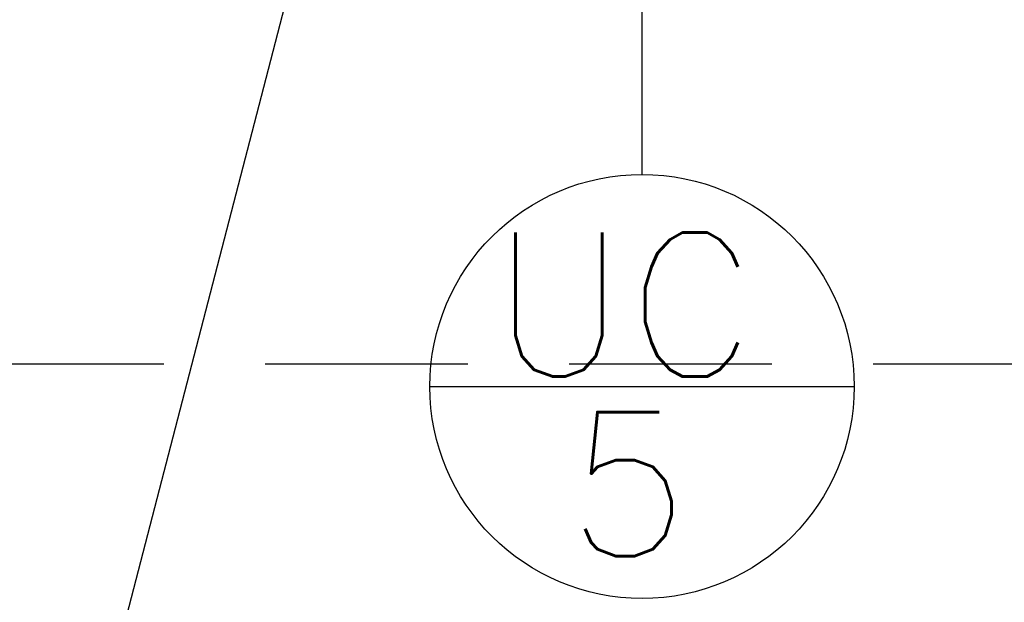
# Model space of a CAD drawing. Extents: x 40.7 to 137.4, y -250.8 to -221.5.
# Tile 128 of 256: x 60.992 to 62.085, y -241.034 to -240.386. Entities that reach past the tile are written whole.
import ezdxf

# ---------------------------------------------------------------- set-up
doc = ezdxf.new("R2010")
doc.units = 0
doc.header["$MEASUREMENT"] = 0
doc.linetypes.add('HIDDEN', pattern=[0.375, 0.25, -0.125])
doc.layers.get('0').update_dxf_attribs({"linetype": 'CONTINUOUS'})
doc.layers.add('I-LIN_CHANADA', color=1, linetype='CONTINUOUS')
doc.layers.add('paredes1', color=8, linetype='CONTINUOUS')
doc.layers.add('I-TEXTOS', color=2, linetype='CONTINUOUS', lineweight=25)
doc.styles.add('ROMANS', font='romans')

msp = doc.modelspace()

# ---------------------------------------------------------------- linework, layer by layer
at = {"color": 5}
msp.add_line((61.4765, -239.6357), (61.0847, -241.1468), dxfattribs=at)
at = {"layer": 'I-LIN_CHANADA'}
for p, q in [((61.6826, -240.5583), (61.6826, -240.2463)), ((61.4471, -240.7939), (61.9182, -240.7939))]:
    msp.add_line(p, q, dxfattribs=at)
msp.add_circle((61.6826, -240.7939), 0.2356, dxfattribs=at)
at = {"layer": 'paredes1', "linetype": 'HIDDEN', "ltscale": 0.9}
msp.add_line((55.5267, -240.7686), (77.9018, -240.7686), dxfattribs=at)

# ---------------------------------------------------------------- texts
at = {"layer": 'I-TEXTOS', "color": 2, "style": 'ROMANS'}
for s, p in [('UC', (61.5148, -240.783)), ('5', (61.5987, -240.9824))]:
    msp.add_text(s, height=0.16, rotation=359.9993, dxfattribs=at).set_placement(p)

doc.saveas('drawing.dxf')
